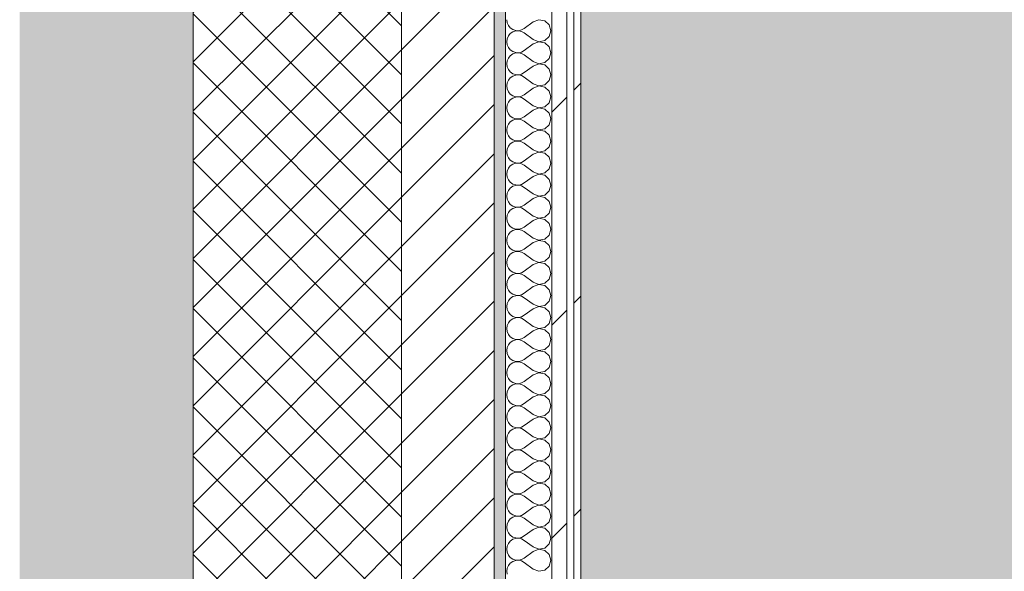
# Model space of a CAD drawing. Header units: millimetres. Extents: x -40968 to 13979, y -19284 to 4746.
# Tile 204 of 256: x -2101 to -1250, y -9943 to -9467. Entities that reach past the tile are written whole.
import ezdxf

# ---------------------------------------------------------------- set-up
doc = ezdxf.new("R2010")
doc.units = ezdxf.units.MM
doc.header["$MEASUREMENT"] = 0
doc.linetypes.add('Wipeout_Contour', pattern=[1000, 0, -1000])
for name, color, linetype in [('12_FAÇ_Façana', 7, 'Continuous'), ('Nuevo_08_E_Envans secs', 7, 'Continuous'), ('Nuevo_14_PAV_Soft Light Grey 0554', 7, 'Continuous')]:
    doc.layers.add(name, color=color, linetype=linetype)
for name, color, linetype, lineweight, true_color in [('12_FAÇ_Façana_Pluma_Nº__102', 7, 'Continuous', 5, 0xcccccc), ('12_FAÇ_Façana_Pluma_Nº__174', 7, 'Continuous', 13, 0xe4ad2c), ('12_FAÇ_Façana_Pluma_Nº__176', 7, 'Continuous', 15, 0x93a0c6), ('Nuevo_08_E_Envans secs_Pluma_Nº__102', 7, 'Continuous', 5, 0xcccccc), ('Nuevo_08_E_Envans secs_Pluma_Nº__171', 171, 'Continuous', 13, 0xaaaaff), ('Nuevo_08_E_Envans secs_Pluma_Nº__177', 7, 'Continuous', 15, 0xf7e046), ('Nuevo_14_PAV_Soft Light Grey 0554_Pluma_Nº__245', 7, 'Continuous', 13, 0xe8e8e8)]:
    doc.layers.add(name, color=color, linetype=linetype, lineweight=lineweight, true_color=true_color)
for name, color, linetype, lineweight in [('12_FAÇ_Façana_Pluma_Nº__2', 8, 'Continuous', 5), ('12_FAÇ_Façana_Pluma_Nº__7', 7, 'Continuous', 5), ('Nuevo_08_E_Envans secs_Pluma_Nº__1', 7, 'Continuous', 5)]:
    doc.layers.add(name, color=color, linetype=linetype, lineweight=lineweight)
pattern_1 = [(45, (0, 0), (-183.848, 183.848), [195, -65]), (45, (7e-14, 183.85), (-183.848, 183.848), [195, -65])]

# ---------------------------------------------------------------- blocks, each defined once
blk = doc.blocks.new('Forjado_1_1', base_point=(-23046.79, -1194.06))
at = {"layer": 'Nuevo_14_PAV_Soft Light Grey 0554_Pluma_Nº__245', "linetype": 'Continuous', "lineweight": 0, "true_color": 0xe8e8e8}
h = blk.add_hatch(color=254, dxfattribs=at)
h.paths.add_polyline_path([(-23046.79, -1194.06), (-1631.11, -1193.63), (-1631.11, -6938.97), (-1556.11, -6938.97), (-1556.11, -7503.98), (-1616.26, -7503.98), (-1616.05, -11935.98), (-1564.89, -11935.98), (-1564.89, -12491.98), (-2024.11, -12491.98), (-2024.11, -12338.98), (-6997.39, -12338.98), (-6997.39, -12391.98), (-3637.68, -12391.98), (-3638.94, -13690.72), (-3644.87, -17130.96), (428.17, -17130.98), (428.89, -16788.98), (778.89, -16788.98), (778.35, -17142.97), (2622.91, -17145.82), (2623.01, -17079.79), (3389.91, -17080.98), (3389.61, -17276.98), (5489.84, -17280.21), (5489.84, -17141.49), (5763.89, -17141.49), (5763.89, -16738.98), (6378.89, -16738.98), (6378.89, -12488.98), (5778.89, -12488.98), (5779.74, -11938.87), (6782.11, -11938.85), (6782.11, -9207.42), (6082.11, -9207.42), (6016.11, -7504.98), (6016.11, -9073.42), (2073.42, -9073.42), (2073.42, -5267.32), (5998.89, -5267.32), (5998.89, -1708.98), (5884.89, -967.98), (7332.11, -967.98), (7332.11, 1999.55), (-28277.4, 1999.55), (-23028.39, 1969.01)])
h.paths.add_polyline_path([(492.89, -5267.32), (1951.42, -5267.32), (1951.42, -9073.42), (492.89, -9073.42)], flags=0)
at = {"layer": 'Nuevo_14_PAV_Soft Light Grey 0554_Pluma_Nº__245', "color": 254, "linetype": 'Continuous', "lineweight": 13, "true_color": 0xe8e8e8, "flags": 128}
blk.add_lwpolyline([(428.17, -17130.98), (-3644.87, -17130.96), (-3638.94, -13690.72), (-3637.68, -12391.98), (-6997.39, -12391.98), (-6997.39, -12338.98), (-2024.11, -12338.98), (-2024.11, -12491.98), (-1564.89, -12491.98), (-1564.89, -11935.98), (-1616.05, -11935.98), (-1616.26, -7503.98), (-1556.11, -7503.98), (-1556.11, -6938.97), (-1631.11, -6938.97), (-1631.11, -1193.63), (-23046.79, -1194.06)], dxfattribs=at)
blk = doc.blocks.new('Muro_1_1', base_point=(-1681.11, -1193.98))
at = {"layer": '12_FAÇ_Façana_Pluma_Nº__102', "linetype": 'Continuous', "lineweight": 0, "true_color": 0xe5e5e5}
blk.add_hatch(color=254, dxfattribs=at).paths.add_polyline_path([(-2101.11, -10658.98), (-1951.11, -10658.98), (-1951.11, -7438.98), (-1971.11, -7438.98), (-1971.11, -6988.97), (-1951.11, -6988.97), (-1951.11, -1638.98), (-2101.11, -1638.98)])
at = {"layer": '12_FAÇ_Façana_Pluma_Nº__174', "linetype": 'Continuous', "lineweight": 13, "true_color": 0xe4ad2c}
h = blk.add_hatch(dxfattribs=at)
h.set_pattern_fill('SATE_Aislamiento_0001', color=42, style=0, pattern_type=2)
h.set_pattern_definition([(45, (0, 0), (-21.2132, 21.2132), []), (135, (0, 0), (21.2132, 21.2132), [])])
h.paths.add_polyline_path([(-1951.11, -7438.98), (-1951.11, -10658.98), (-1771.11, -10658.98), (-1771.11, -7438.98)])
at = {"layer": '12_FAÇ_Façana_Pluma_Nº__176', "linetype": 'Continuous', "lineweight": 0, "true_color": 0x495063}
blk.add_hatch(color=251, dxfattribs=at).paths.add_polyline_path([(-1691.11, -7438.98), (-1691.11, -10658.98), (-1681.11, -10658.98), (-1681.11, -7438.98)])
at = {"layer": '12_FAÇ_Façana_Pluma_Nº__2', "linetype": 'Continuous', "lineweight": 5}
h = blk.add_hatch(dxfattribs=at)
h.set_pattern_fill('Ceramic_0001', color=8, style=0, pattern_type=2)
h.set_pattern_definition([(45, (0, 0), (-21.2132, 21.2132), [])])
h.paths.add_polyline_path([(-1771.11, -7438.98), (-1771.11, -10658.98), (-1691.11, -10658.98), (-1691.11, -7438.98)])
at = {"layer": '12_FAÇ_Façana_Pluma_Nº__7', "color": 7, "linetype": 'Continuous', "lineweight": 5}
for p, q in [((-1951.11, -7438.98), (-1951.11, -10658.98)), ((-1771.11, -10658.98), (-1771.11, -7438.98)), ((-1691.11, -10658.98), (-1691.11, -7438.98))]:
    blk.add_line(p, q, dxfattribs=at)
at = {"layer": '12_FAÇ_Façana_Pluma_Nº__7', "color": 7, "linetype": 'Continuous', "lineweight": 5, "flags": 128}
blk.add_lwpolyline([(-1681.11, -10658.98), (-1681.11, -7438.98)], dxfattribs=at)
blk = doc.blocks.new('*X363')
at = {"layer": 'Nuevo_08_E_Envans secs_Pluma_Nº__102', "color": 254, "linetype": 'Continuous', "lineweight": 5, "true_color": 0xcccccc}
for p, q in [((-1680.16, -9466.67), (-1679.79, -9469.27)), ((-1679.79, -9469.27), (-1678.73, -9471.67)), ((-1678.73, -9471.67), (-1677.06, -9473.7)), ((-1657.3, -9468.57), (-1664.92, -9474.29)), ((-1652.44, -9466.71), (-1657.3, -9468.57)), ((-1647.33, -9467.67), (-1652.44, -9466.71)), ((-1643.48, -9471.18), (-1647.33, -9467.67)), ((-1642.06, -9476.19), (-1643.48, -9471.18)), ((-1678.73, -9480.71), (-1679.79, -9483.11)), ((-1677.06, -9478.68), (-1678.73, -9480.71)), ((-1677.06, -9473.7), (-1674.89, -9475.19)), ((-1674.89, -9477.2), (-1677.06, -9478.68)), ((-1674.89, -9475.19), (-1672.4, -9476.02)), ((-1672.4, -9476.36), (-1674.89, -9477.2)), ((-1672.4, -9476.02), (-1669.78, -9476.15)), ((-1669.78, -9476.23), (-1672.4, -9476.36)), ((-1669.78, -9476.15), (-1667.22, -9475.56)), ((-1667.22, -9476.82), (-1669.78, -9476.23)), ((-1667.22, -9475.56), (-1664.92, -9474.29)), ((-1664.92, -9478.1), (-1667.22, -9476.82)), ((-1657.3, -9483.81), (-1664.92, -9478.1)), ((-1643.48, -9481.2), (-1642.06, -9476.19)), ((-1679.79, -9483.11), (-1680.16, -9485.71)), ((-1680.16, -9485.71), (-1679.79, -9488.32)), ((-1679.79, -9488.32), (-1678.73, -9490.72)), ((-1657.3, -9487.62), (-1664.92, -9493.33)), ((-1657.3, -9483.81), (-1652.44, -9485.68)), ((-1652.44, -9485.75), (-1657.3, -9487.62)), ((-1652.44, -9485.68), (-1647.33, -9484.71)), ((-1647.33, -9486.72), (-1652.44, -9485.75)), ((-1647.33, -9484.71), (-1643.48, -9481.2)), ((-1643.48, -9490.23), (-1647.33, -9486.72)), ((-1678.73, -9490.72), (-1677.06, -9492.74)), ((-1677.06, -9497.73), (-1678.73, -9499.75)), ((-1677.06, -9492.74), (-1674.89, -9494.23)), ((-1674.89, -9496.24), (-1677.06, -9497.73)), ((-1674.89, -9494.23), (-1672.4, -9495.07)), ((-1672.4, -9495.4), (-1674.89, -9496.24)), ((-1672.4, -9495.07), (-1669.78, -9495.2)), ((-1669.78, -9495.28), (-1672.4, -9495.4)), ((-1669.78, -9495.2), (-1667.22, -9494.6)), ((-1667.22, -9495.87), (-1669.78, -9495.28)), ((-1667.22, -9494.6), (-1664.92, -9493.33)), ((-1664.92, -9497.14), (-1667.22, -9495.87)), ((-1657.3, -9502.86), (-1664.92, -9497.14)), ((-1642.06, -9495.24), (-1643.48, -9490.23)), ((-1643.48, -9500.25), (-1642.06, -9495.24)), ((-1679.79, -9502.16), (-1680.16, -9504.76)), ((-1680.16, -9504.76), (-1679.79, -9507.36)), ((-1678.73, -9499.75), (-1679.79, -9502.16)), ((-1657.3, -9502.86), (-1652.44, -9504.72)), ((-1652.44, -9504.8), (-1657.3, -9506.67)), ((-1652.44, -9504.72), (-1647.33, -9503.76)), ((-1647.33, -9505.77), (-1652.44, -9504.8)), ((-1647.33, -9503.76), (-1643.48, -9500.25)), ((-1643.48, -9509.28), (-1647.33, -9505.77)), ((-1679.79, -9507.36), (-1678.73, -9509.77)), ((-1678.73, -9509.77), (-1677.06, -9511.79)), ((-1677.06, -9511.79), (-1674.89, -9513.28)), ((-1674.89, -9513.28), (-1672.4, -9514.12)), ((-1672.4, -9514.45), (-1674.89, -9515.29)), ((-1672.4, -9514.12), (-1669.78, -9514.25)), ((-1669.78, -9514.32), (-1672.4, -9514.45)), ((-1669.78, -9514.25), (-1667.22, -9513.65)), ((-1667.22, -9514.92), (-1669.78, -9514.32)), ((-1667.22, -9513.65), (-1664.92, -9512.38)), ((-1664.92, -9516.19), (-1667.22, -9514.92)), ((-1657.3, -9506.67), (-1664.92, -9512.38)), ((-1642.06, -9514.29), (-1643.48, -9509.28)), ((-1643.48, -9519.29), (-1642.06, -9514.29)), ((-1679.79, -9521.21), (-1680.16, -9523.81)), ((-1678.73, -9518.8), (-1679.79, -9521.21)), ((-1677.06, -9516.78), (-1678.73, -9518.8)), ((-1674.89, -9515.29), (-1677.06, -9516.78)), ((-1657.3, -9521.9), (-1664.92, -9516.19)), ((-1657.3, -9521.9), (-1652.44, -9523.77)), ((-1652.44, -9523.77), (-1647.33, -9522.8)), ((-1647.33, -9522.8), (-1643.48, -9519.29)), ((-1680.16, -9523.81), (-1679.79, -9526.41)), ((-1679.79, -9526.41), (-1678.73, -9528.82)), ((-1678.73, -9528.82), (-1677.06, -9530.84)), ((-1677.06, -9530.84), (-1674.89, -9532.33)), ((-1667.22, -9532.7), (-1664.92, -9531.43)), ((-1657.3, -9525.71), (-1664.92, -9531.43)), ((-1652.44, -9523.85), (-1657.3, -9525.71)), ((-1647.33, -9524.81), (-1652.44, -9523.85)), ((-1643.48, -9528.33), (-1647.33, -9524.81)), ((-1642.06, -9533.33), (-1643.48, -9528.33)), ((-1679.79, -9540.25), (-1680.16, -9542.86)), ((-1678.73, -9537.85), (-1679.79, -9540.25)), ((-1677.06, -9535.83), (-1678.73, -9537.85)), ((-1674.89, -9534.34), (-1677.06, -9535.83)), ((-1674.89, -9532.33), (-1672.4, -9533.17)), ((-1672.4, -9533.5), (-1674.89, -9534.34)), ((-1672.4, -9533.17), (-1669.78, -9533.29)), ((-1669.78, -9533.37), (-1672.4, -9533.5)), ((-1669.78, -9533.29), (-1667.22, -9532.7)), ((-1667.22, -9533.97), (-1669.78, -9533.37)), ((-1664.92, -9535.24), (-1667.22, -9533.97)), ((-1657.3, -9540.95), (-1664.92, -9535.24)), ((-1647.33, -9541.85), (-1643.48, -9538.34)), ((-1643.48, -9538.34), (-1642.06, -9533.33)), ((-1680.16, -9542.86), (-1679.79, -9545.46)), ((-1679.79, -9545.46), (-1678.73, -9547.86)), ((-1678.73, -9547.86), (-1677.06, -9549.89)), ((-1657.3, -9544.76), (-1664.92, -9550.48)), ((-1657.3, -9540.95), (-1652.44, -9542.82)), ((-1652.44, -9542.9), (-1657.3, -9544.76)), ((-1652.44, -9542.82), (-1647.33, -9541.85)), ((-1647.33, -9543.86), (-1652.44, -9542.9)), ((-1643.48, -9547.37), (-1647.33, -9543.86)), ((-1642.06, -9552.38), (-1643.48, -9547.37)), ((-1678.73, -9556.9), (-1679.79, -9559.3)), ((-1677.06, -9554.87), (-1678.73, -9556.9)), ((-1677.06, -9549.89), (-1674.89, -9551.38)), ((-1674.89, -9553.39), (-1677.06, -9554.87)), ((-1674.89, -9551.38), (-1672.4, -9552.22)), ((-1672.4, -9552.55), (-1674.89, -9553.39)), ((-1672.4, -9552.22), (-1669.78, -9552.34)), ((-1669.78, -9552.42), (-1672.4, -9552.55)), ((-1669.78, -9552.34), (-1667.22, -9551.75)), ((-1667.22, -9553.01), (-1669.78, -9552.42)), ((-1667.22, -9551.75), (-1664.92, -9550.48)), ((-1664.92, -9554.29), (-1667.22, -9553.01)), ((-1657.3, -9560), (-1664.92, -9554.29)), ((-1647.33, -9560.9), (-1643.48, -9557.39)), ((-1643.48, -9557.39), (-1642.06, -9552.38)), ((-1679.79, -9559.3), (-1680.16, -9561.9)), ((-1680.16, -9561.9), (-1679.79, -9564.51)), ((-1679.79, -9564.51), (-1678.73, -9566.91)), ((-1657.3, -9563.81), (-1664.92, -9569.52)), ((-1657.3, -9560), (-1652.44, -9561.87)), ((-1652.44, -9561.94), (-1657.3, -9563.81)), ((-1652.44, -9561.87), (-1647.33, -9560.9)), ((-1647.33, -9562.91), (-1652.44, -9561.94)), ((-1643.48, -9566.42), (-1647.33, -9562.91)), ((-1678.73, -9566.91), (-1677.06, -9568.94)), ((-1677.06, -9573.92), (-1678.73, -9575.95)), ((-1677.06, -9568.94), (-1674.89, -9570.42)), ((-1674.89, -9572.43), (-1677.06, -9573.92)), ((-1674.89, -9570.42), (-1672.4, -9571.26)), ((-1672.4, -9571.59), (-1674.89, -9572.43)), ((-1672.4, -9571.26), (-1669.78, -9571.39)), ((-1669.78, -9571.47), (-1672.4, -9571.59)), ((-1669.78, -9571.39), (-1667.22, -9570.8)), ((-1667.22, -9572.06), (-1669.78, -9571.47)), ((-1667.22, -9570.8), (-1664.92, -9569.52)), ((-1664.92, -9573.33), (-1667.22, -9572.06)), ((-1657.3, -9579.05), (-1664.92, -9573.33)), ((-1642.06, -9571.43), (-1643.48, -9566.42)), ((-1643.48, -9576.44), (-1642.06, -9571.43)), ((-1679.79, -9578.35), (-1680.16, -9580.95)), ((-1680.16, -9580.95), (-1679.79, -9583.55)), ((-1678.73, -9575.95), (-1679.79, -9578.35)), ((-1657.3, -9582.86), (-1664.92, -9588.57)), ((-1657.3, -9579.05), (-1652.44, -9580.91)), ((-1652.44, -9580.99), (-1657.3, -9582.86)), ((-1652.44, -9580.91), (-1647.33, -9579.95)), ((-1647.33, -9581.96), (-1652.44, -9580.99)), ((-1647.33, -9579.95), (-1643.48, -9576.44)), ((-1643.48, -9585.47), (-1647.33, -9581.96)), ((-1679.79, -9583.55), (-1678.73, -9585.96)), ((-1678.73, -9585.96), (-1677.06, -9587.98)), ((-1677.06, -9587.98), (-1674.89, -9589.47)), ((-1674.89, -9591.48), (-1677.06, -9592.97)), ((-1674.89, -9589.47), (-1672.4, -9590.31)), ((-1672.4, -9590.64), (-1674.89, -9591.48)), ((-1672.4, -9590.31), (-1669.78, -9590.44)), ((-1669.78, -9590.51), (-1672.4, -9590.64)), ((-1669.78, -9590.44), (-1667.22, -9589.84)), ((-1667.22, -9591.11), (-1669.78, -9590.51)), ((-1667.22, -9589.84), (-1664.92, -9588.57)), ((-1664.92, -9592.38), (-1667.22, -9591.11)), ((-1642.06, -9590.48), (-1643.48, -9585.47)), ((-1643.48, -9595.48), (-1642.06, -9590.48)), ((-1679.79, -9597.4), (-1680.16, -9600)), ((-1680.16, -9600), (-1679.79, -9602.6)), ((-1678.73, -9594.99), (-1679.79, -9597.4)), ((-1677.06, -9592.97), (-1678.73, -9594.99)), ((-1657.3, -9598.1), (-1664.92, -9592.38)), ((-1657.3, -9598.1), (-1652.44, -9599.96)), ((-1652.44, -9600.04), (-1657.3, -9601.9)), ((-1652.44, -9599.96), (-1647.33, -9598.99)), ((-1647.33, -9601.01), (-1652.44, -9600.04)), ((-1647.33, -9598.99), (-1643.48, -9595.48)), ((-1679.79, -9602.6), (-1678.73, -9605.01)), ((-1678.73, -9605.01), (-1677.06, -9607.03)), ((-1677.06, -9607.03), (-1674.89, -9608.52)), ((-1674.89, -9608.52), (-1672.4, -9609.36)), ((-1667.22, -9608.89), (-1664.92, -9607.62)), ((-1657.3, -9601.9), (-1664.92, -9607.62)), ((-1643.48, -9604.52), (-1647.33, -9601.01)), ((-1642.06, -9609.52), (-1643.48, -9604.52)), ((-1679.79, -9616.45), (-1680.16, -9619.05)), ((-1678.73, -9614.04), (-1679.79, -9616.45)), ((-1677.06, -9612.02), (-1678.73, -9614.04)), ((-1674.89, -9610.53), (-1677.06, -9612.02)), ((-1672.4, -9609.69), (-1674.89, -9610.53)), ((-1672.4, -9609.36), (-1669.78, -9609.49)), ((-1669.78, -9609.56), (-1672.4, -9609.69)), ((-1669.78, -9609.49), (-1667.22, -9608.89)), ((-1667.22, -9610.16), (-1669.78, -9609.56)), ((-1664.92, -9611.43), (-1667.22, -9610.16)), ((-1657.3, -9617.14), (-1664.92, -9611.43)), ((-1657.3, -9617.14), (-1652.44, -9619.01)), ((-1647.33, -9618.04), (-1643.48, -9614.53)), ((-1643.48, -9614.53), (-1642.06, -9609.52)), ((-1680.16, -9619.05), (-1679.79, -9621.65)), ((-1679.79, -9621.65), (-1678.73, -9624.05)), ((-1678.73, -9624.05), (-1677.06, -9626.08)), ((-1657.3, -9620.95), (-1664.92, -9626.67)), ((-1652.44, -9619.09), (-1657.3, -9620.95)), ((-1652.44, -9619.01), (-1647.33, -9618.04)), ((-1647.33, -9620.05), (-1652.44, -9619.09)), ((-1643.48, -9623.56), (-1647.33, -9620.05)), ((-1642.06, -9628.57), (-1643.48, -9623.56)), ((-1678.73, -9633.09), (-1679.79, -9635.49)), ((-1677.06, -9631.06), (-1678.73, -9633.09)), ((-1677.06, -9626.08), (-1674.89, -9627.57)), ((-1674.89, -9629.58), (-1677.06, -9631.06)), ((-1674.89, -9627.57), (-1672.4, -9628.41)), ((-1672.4, -9628.74), (-1674.89, -9629.58)), ((-1672.4, -9628.41), (-1669.78, -9628.53)), ((-1669.78, -9628.61), (-1672.4, -9628.74)), ((-1669.78, -9628.53), (-1667.22, -9627.94)), ((-1667.22, -9629.2), (-1669.78, -9628.61)), ((-1667.22, -9627.94), (-1664.92, -9626.67)), ((-1664.92, -9630.48), (-1667.22, -9629.2)), ((-1657.3, -9636.19), (-1664.92, -9630.48)), ((-1647.33, -9637.09), (-1643.48, -9633.58)), ((-1643.48, -9633.58), (-1642.06, -9628.57)), ((-1679.79, -9635.49), (-1680.16, -9638.1)), ((-1680.16, -9638.1), (-1679.79, -9640.7)), ((-1679.79, -9640.7), (-1678.73, -9643.1)), ((-1657.3, -9640), (-1664.92, -9645.71)), ((-1657.3, -9636.19), (-1652.44, -9638.06)), ((-1652.44, -9638.13), (-1657.3, -9640)), ((-1652.44, -9638.06), (-1647.33, -9637.09)), ((-1647.33, -9639.1), (-1652.44, -9638.13)), ((-1643.48, -9642.61), (-1647.33, -9639.1)), ((-1642.06, -9647.62), (-1643.48, -9642.61)), ((-1678.73, -9643.1), (-1677.06, -9645.13)), ((-1677.06, -9650.11), (-1678.73, -9652.14)), ((-1677.06, -9645.13), (-1674.89, -9646.61)), ((-1674.89, -9648.62), (-1677.06, -9650.11)), ((-1674.89, -9646.61), (-1672.4, -9647.45)), ((-1672.4, -9647.78), (-1674.89, -9648.62)), ((-1672.4, -9647.45), (-1669.78, -9647.58)), ((-1669.78, -9647.66), (-1672.4, -9647.78)), ((-1669.78, -9647.58), (-1667.22, -9646.99)), ((-1667.22, -9648.25), (-1669.78, -9647.66)), ((-1667.22, -9646.99), (-1664.92, -9645.71)), ((-1664.92, -9649.52), (-1667.22, -9648.25)), ((-1657.3, -9655.24), (-1664.92, -9649.52)), ((-1643.48, -9652.63), (-1642.06, -9647.62)), ((-1679.79, -9654.54), (-1680.16, -9657.14)), ((-1680.16, -9657.14), (-1679.79, -9659.75)), ((-1678.73, -9652.14), (-1679.79, -9654.54)), ((-1657.3, -9659.05), (-1664.92, -9664.76)), ((-1657.3, -9655.24), (-1652.44, -9657.1)), ((-1652.44, -9657.18), (-1657.3, -9659.05)), ((-1652.44, -9657.1), (-1647.33, -9656.14)), ((-1647.33, -9658.15), (-1652.44, -9657.18)), ((-1647.33, -9656.14), (-1643.48, -9652.63)), ((-1643.48, -9661.66), (-1647.33, -9658.15)), ((-1679.79, -9659.75), (-1678.73, -9662.15)), ((-1678.73, -9662.15), (-1677.06, -9664.17)), ((-1677.06, -9664.17), (-1674.89, -9665.66)), ((-1674.89, -9667.67), (-1677.06, -9669.16)), ((-1674.89, -9665.66), (-1672.4, -9666.5)), ((-1672.4, -9666.83), (-1674.89, -9667.67)), ((-1672.4, -9666.5), (-1669.78, -9666.63)), ((-1669.78, -9666.71), (-1672.4, -9666.83)), ((-1669.78, -9666.63), (-1667.22, -9666.03)), ((-1667.22, -9667.3), (-1669.78, -9666.71)), ((-1667.22, -9666.03), (-1664.92, -9664.76)), ((-1664.92, -9668.57), (-1667.22, -9667.3)), ((-1642.06, -9666.67), (-1643.48, -9661.66)), ((-1643.48, -9671.67), (-1642.06, -9666.67)), ((-1679.79, -9673.59), (-1680.16, -9676.19)), ((-1680.16, -9676.19), (-1679.79, -9678.79)), ((-1678.73, -9671.18), (-1679.79, -9673.59)), ((-1677.06, -9669.16), (-1678.73, -9671.18)), ((-1657.3, -9674.29), (-1664.92, -9668.57)), ((-1657.3, -9674.29), (-1652.44, -9676.15)), ((-1652.44, -9676.23), (-1657.3, -9678.1)), ((-1652.44, -9676.15), (-1647.33, -9675.19)), ((-1647.33, -9677.2), (-1652.44, -9676.23)), ((-1647.33, -9675.19), (-1643.48, -9671.67)), ((-1679.79, -9678.79), (-1678.73, -9681.2)), ((-1678.73, -9681.2), (-1677.06, -9683.22)), ((-1677.06, -9683.22), (-1674.89, -9684.71)), ((-1674.89, -9684.71), (-1672.4, -9685.55)), ((-1669.78, -9685.68), (-1667.22, -9685.08)), ((-1667.22, -9685.08), (-1664.92, -9683.81)), ((-1657.3, -9678.1), (-1664.92, -9683.81)), ((-1643.48, -9680.71), (-1647.33, -9677.2)), ((-1642.06, -9685.71), (-1643.48, -9680.71)), ((-1679.79, -9692.64), (-1680.16, -9695.24)), ((-1678.73, -9690.23), (-1679.79, -9692.64)), ((-1677.06, -9688.21), (-1678.73, -9690.23)), ((-1674.89, -9686.72), (-1677.06, -9688.21)), ((-1672.4, -9685.88), (-1674.89, -9686.72)), ((-1672.4, -9685.55), (-1669.78, -9685.68)), ((-1669.78, -9685.75), (-1672.4, -9685.88)), ((-1667.22, -9686.35), (-1669.78, -9685.75)), ((-1664.92, -9687.62), (-1667.22, -9686.35)), ((-1657.3, -9693.33), (-1664.92, -9687.62)), ((-1657.3, -9693.33), (-1652.44, -9695.2)), ((-1647.33, -9694.23), (-1643.48, -9690.72)), ((-1643.48, -9690.72), (-1642.06, -9685.71)), ((-1680.16, -9695.24), (-1679.79, -9697.84)), ((-1679.79, -9697.84), (-1678.73, -9700.25)), ((-1678.73, -9700.25), (-1677.06, -9702.27)), ((-1657.3, -9697.14), (-1664.92, -9702.86)), ((-1652.44, -9695.28), (-1657.3, -9697.14)), ((-1652.44, -9695.2), (-1647.33, -9694.23)), ((-1647.33, -9696.24), (-1652.44, -9695.28)), ((-1643.48, -9699.75), (-1647.33, -9696.24)), ((-1642.06, -9704.76), (-1643.48, -9699.75)), ((-1678.73, -9709.28), (-1679.79, -9711.68)), ((-1677.06, -9707.26), (-1678.73, -9709.28)), ((-1677.06, -9702.27), (-1674.89, -9703.76)), ((-1674.89, -9705.77), (-1677.06, -9707.26)), ((-1674.89, -9703.76), (-1672.4, -9704.6)), ((-1672.4, -9704.93), (-1674.89, -9705.77)), ((-1672.4, -9704.6), (-1669.78, -9704.72)), ((-1669.78, -9704.8), (-1672.4, -9704.93)), ((-1669.78, -9704.72), (-1667.22, -9704.13)), ((-1667.22, -9705.4), (-1669.78, -9704.8)), ((-1667.22, -9704.13), (-1664.92, -9702.86)), ((-1664.92, -9706.67), (-1667.22, -9705.4)), ((-1657.3, -9712.38), (-1664.92, -9706.67)), ((-1647.33, -9713.28), (-1643.48, -9709.77)), ((-1643.48, -9709.77), (-1642.06, -9704.76)), ((-1679.79, -9711.68), (-1680.16, -9714.29)), ((-1680.16, -9714.29), (-1679.79, -9716.89)), ((-1679.79, -9716.89), (-1678.73, -9719.29)), ((-1657.3, -9716.19), (-1664.92, -9721.9)), ((-1657.3, -9712.38), (-1652.44, -9714.25)), ((-1652.44, -9714.32), (-1657.3, -9716.19)), ((-1652.44, -9714.25), (-1647.33, -9713.28)), ((-1647.33, -9715.29), (-1652.44, -9714.32)), ((-1643.48, -9718.8), (-1647.33, -9715.29)), ((-1642.06, -9723.81), (-1643.48, -9718.8)), ((-1678.73, -9719.29), (-1677.06, -9721.32)), ((-1677.06, -9726.3), (-1678.73, -9728.33)), ((-1677.06, -9721.32), (-1674.89, -9722.8)), ((-1674.89, -9724.81), (-1677.06, -9726.3)), ((-1674.89, -9722.8), (-1672.4, -9723.64)), ((-1672.4, -9723.98), (-1674.89, -9724.81)), ((-1672.4, -9723.64), (-1669.78, -9723.77)), ((-1669.78, -9723.85), (-1672.4, -9723.98)), ((-1669.78, -9723.77), (-1667.22, -9723.18)), ((-1667.22, -9724.44), (-1669.78, -9723.85)), ((-1667.22, -9723.18), (-1664.92, -9721.9)), ((-1664.92, -9725.71), (-1667.22, -9724.44)), ((-1657.3, -9731.43), (-1664.92, -9725.71)), ((-1643.48, -9728.82), (-1642.06, -9723.81)), ((-1679.79, -9730.73), (-1680.16, -9733.33)), ((-1680.16, -9733.33), (-1679.79, -9735.94)), ((-1678.73, -9728.33), (-1679.79, -9730.73)), ((-1679.79, -9735.94), (-1678.73, -9738.34)), ((-1657.3, -9735.24), (-1664.92, -9740.95)), ((-1657.3, -9731.43), (-1652.44, -9733.29)), ((-1652.44, -9733.37), (-1657.3, -9735.24)), ((-1652.44, -9733.29), (-1647.33, -9732.33)), ((-1647.33, -9734.34), (-1652.44, -9733.37)), ((-1647.33, -9732.33), (-1643.48, -9728.82)), ((-1643.48, -9737.85), (-1647.33, -9734.34)), ((-1678.73, -9738.34), (-1677.06, -9740.36)), ((-1677.06, -9740.36), (-1674.89, -9741.85)), ((-1674.89, -9743.86), (-1677.06, -9745.35)), ((-1674.89, -9741.85), (-1672.4, -9742.69)), ((-1672.4, -9743.02), (-1674.89, -9743.86)), ((-1672.4, -9742.69), (-1669.78, -9742.82)), ((-1669.78, -9742.9), (-1672.4, -9743.02)), ((-1669.78, -9742.82), (-1667.22, -9742.22)), ((-1667.22, -9743.49), (-1669.78, -9742.9)), ((-1667.22, -9742.22), (-1664.92, -9740.95)), ((-1664.92, -9744.76), (-1667.22, -9743.49)), ((-1657.3, -9750.48), (-1664.92, -9744.76)), ((-1642.06, -9742.86), (-1643.48, -9737.85)), ((-1643.48, -9747.86), (-1642.06, -9742.86)), ((-1679.79, -9749.78), (-1680.16, -9752.38)), ((-1680.16, -9752.38), (-1679.79, -9754.98)), ((-1678.73, -9747.37), (-1679.79, -9749.78)), ((-1677.06, -9745.35), (-1678.73, -9747.37)), ((-1657.3, -9750.48), (-1652.44, -9752.34)), ((-1652.44, -9752.42), (-1657.3, -9754.29)), ((-1652.44, -9752.34), (-1647.33, -9751.38)), ((-1647.33, -9753.39), (-1652.44, -9752.42)), ((-1647.33, -9751.38), (-1643.48, -9747.86)), ((-1679.79, -9754.98), (-1678.73, -9757.39)), ((-1678.73, -9757.39), (-1677.06, -9759.41)), ((-1677.06, -9759.41), (-1674.89, -9760.9)), ((-1674.89, -9760.9), (-1672.4, -9761.74)), ((-1672.4, -9761.74), (-1669.78, -9761.87)), ((-1669.78, -9761.87), (-1667.22, -9761.27)), ((-1667.22, -9761.27), (-1664.92, -9760)), ((-1657.3, -9754.29), (-1664.92, -9760)), ((-1643.48, -9756.9), (-1647.33, -9753.39)), ((-1642.06, -9761.9), (-1643.48, -9756.9)), ((-1679.79, -9768.83), (-1680.16, -9771.43)), ((-1678.73, -9766.42), (-1679.79, -9768.83)), ((-1677.06, -9764.4), (-1678.73, -9766.42)), ((-1674.89, -9762.91), (-1677.06, -9764.4)), ((-1672.4, -9762.07), (-1674.89, -9762.91)), ((-1669.78, -9761.94), (-1672.4, -9762.07)), ((-1667.22, -9762.54), (-1669.78, -9761.94)), ((-1664.92, -9763.81), (-1667.22, -9762.54)), ((-1657.3, -9769.52), (-1664.92, -9763.81)), ((-1657.3, -9769.52), (-1652.44, -9771.39)), ((-1647.33, -9770.42), (-1643.48, -9766.91)), ((-1643.48, -9766.91), (-1642.06, -9761.9)), ((-1680.16, -9771.43), (-1679.79, -9774.03)), ((-1679.79, -9774.03), (-1678.73, -9776.44)), ((-1678.73, -9776.44), (-1677.06, -9778.46)), ((-1677.06, -9778.46), (-1674.89, -9779.95)), ((-1657.3, -9773.33), (-1664.92, -9779.05)), ((-1652.44, -9771.47), (-1657.3, -9773.33)), ((-1652.44, -9771.39), (-1647.33, -9770.42)), ((-1647.33, -9772.43), (-1652.44, -9771.47)), ((-1643.48, -9775.95), (-1647.33, -9772.43)), ((-1642.06, -9780.95), (-1643.48, -9775.95)), ((-1678.73, -9785.47), (-1679.79, -9787.87)), ((-1677.06, -9783.45), (-1678.73, -9785.47)), ((-1674.89, -9781.96), (-1677.06, -9783.45)), ((-1674.89, -9779.95), (-1672.4, -9780.79)), ((-1672.4, -9781.12), (-1674.89, -9781.96)), ((-1672.4, -9780.79), (-1669.78, -9780.91)), ((-1669.78, -9780.99), (-1672.4, -9781.12)), ((-1669.78, -9780.91), (-1667.22, -9780.32)), ((-1667.22, -9781.59), (-1669.78, -9780.99)), ((-1667.22, -9780.32), (-1664.92, -9779.05)), ((-1664.92, -9782.86), (-1667.22, -9781.59)), ((-1657.3, -9788.57), (-1664.92, -9782.86)), ((-1647.33, -9789.47), (-1643.48, -9785.96)), ((-1643.48, -9785.96), (-1642.06, -9780.95)), ((-1679.79, -9787.87), (-1680.16, -9790.48)), ((-1680.16, -9790.48), (-1679.79, -9793.08)), ((-1679.79, -9793.08), (-1678.73, -9795.48)), ((-1678.73, -9795.48), (-1677.06, -9797.51)), ((-1657.3, -9792.38), (-1664.92, -9798.1)), ((-1657.3, -9788.57), (-1652.44, -9790.44)), ((-1652.44, -9790.51), (-1657.3, -9792.38)), ((-1652.44, -9790.44), (-1647.33, -9789.47)), ((-1647.33, -9791.48), (-1652.44, -9790.51)), ((-1643.48, -9794.99), (-1647.33, -9791.48)), ((-1642.06, -9800), (-1643.48, -9794.99)), ((-1677.06, -9802.49), (-1678.73, -9804.52)), ((-1677.06, -9797.51), (-1674.89, -9798.99)), ((-1674.89, -9801.01), (-1677.06, -9802.49)), ((-1674.89, -9798.99), (-1672.4, -9799.83)), ((-1672.4, -9800.17), (-1674.89, -9801.01)), ((-1672.4, -9799.83), (-1669.78, -9799.96)), ((-1669.78, -9800.04), (-1672.4, -9800.17)), ((-1669.78, -9799.96), (-1667.22, -9799.37)), ((-1667.22, -9800.63), (-1669.78, -9800.04)), ((-1667.22, -9799.37), (-1664.92, -9798.1)), ((-1664.92, -9801.9), (-1667.22, -9800.63)), ((-1657.3, -9807.62), (-1664.92, -9801.9)), ((-1643.48, -9805.01), (-1642.06, -9800)), ((-1679.79, -9806.92), (-1680.16, -9809.52)), ((-1680.16, -9809.52), (-1679.79, -9812.13)), ((-1678.73, -9804.52), (-1679.79, -9806.92)), ((-1679.79, -9812.13), (-1678.73, -9814.53)), ((-1657.3, -9811.43), (-1664.92, -9817.14)), ((-1657.3, -9807.62), (-1652.44, -9809.49)), ((-1652.44, -9809.56), (-1657.3, -9811.43)), ((-1652.44, -9809.49), (-1647.33, -9808.52)), ((-1647.33, -9810.53), (-1652.44, -9809.56)), ((-1647.33, -9808.52), (-1643.48, -9805.01)), ((-1643.48, -9814.04), (-1647.33, -9810.53)), ((-1678.73, -9814.53), (-1677.06, -9816.55)), ((-1677.06, -9816.55), (-1674.89, -9818.04)), ((-1674.89, -9820.05), (-1677.06, -9821.54)), ((-1674.89, -9818.04), (-1672.4, -9818.88)), ((-1672.4, -9819.21), (-1674.89, -9820.05)), ((-1672.4, -9818.88), (-1669.78, -9819.01)), ((-1669.78, -9819.09), (-1672.4, -9819.21)), ((-1669.78, -9819.01), (-1667.22, -9818.41)), ((-1667.22, -9819.68), (-1669.78, -9819.09)), ((-1667.22, -9818.41), (-1664.92, -9817.14)), ((-1664.92, -9820.95), (-1667.22, -9819.68)), ((-1657.3, -9826.67), (-1664.92, -9820.95)), ((-1642.06, -9819.05), (-1643.48, -9814.04)), ((-1643.48, -9824.05), (-1642.06, -9819.05)), ((-1679.79, -9825.97), (-1680.16, -9828.57)), ((-1680.16, -9828.57), (-1679.79, -9831.17)), ((-1678.73, -9823.56), (-1679.79, -9825.97)), ((-1677.06, -9821.54), (-1678.73, -9823.56)), ((-1657.3, -9826.67), (-1652.44, -9828.53)), ((-1652.44, -9828.61), (-1657.3, -9830.48)), ((-1652.44, -9828.53), (-1647.33, -9827.57)), ((-1647.33, -9829.58), (-1652.44, -9828.61)), ((-1647.33, -9827.57), (-1643.48, -9824.05)), ((-1643.48, -9833.09), (-1647.33, -9829.58)), ((-1679.79, -9831.17), (-1678.73, -9833.58)), ((-1678.73, -9833.58), (-1677.06, -9835.6)), ((-1677.06, -9835.6), (-1674.89, -9837.09)), ((-1674.89, -9837.09), (-1672.4, -9837.93)), ((-1672.4, -9838.26), (-1674.89, -9839.1)), ((-1672.4, -9837.93), (-1669.78, -9838.06)), ((-1669.78, -9838.13), (-1672.4, -9838.26)), ((-1669.78, -9838.06), (-1667.22, -9837.46)), ((-1667.22, -9838.73), (-1669.78, -9838.13)), ((-1667.22, -9837.46), (-1664.92, -9836.19)), ((-1657.3, -9830.48), (-1664.92, -9836.19)), ((-1642.06, -9838.1), (-1643.48, -9833.09)), ((-1643.48, -9843.1), (-1642.06, -9838.1)), ((-1679.79, -9845.02), (-1680.16, -9847.62)), ((-1678.73, -9842.61), (-1679.79, -9845.02)), ((-1677.06, -9840.59), (-1678.73, -9842.61)), ((-1674.89, -9839.1), (-1677.06, -9840.59)), ((-1664.92, -9840), (-1667.22, -9838.73)), ((-1657.3, -9845.71), (-1664.92, -9840)), ((-1657.3, -9845.71), (-1652.44, -9847.58)), ((-1652.44, -9847.58), (-1647.33, -9846.61)), ((-1647.33, -9846.61), (-1643.48, -9843.1)), ((-1680.16, -9847.62), (-1679.79, -9850.22)), ((-1679.79, -9850.22), (-1678.73, -9852.63)), ((-1678.73, -9852.63), (-1677.06, -9854.65)), ((-1677.06, -9854.65), (-1674.89, -9856.14)), ((-1667.22, -9856.51), (-1664.92, -9855.24)), ((-1657.3, -9849.52), (-1664.92, -9855.24)), ((-1652.44, -9847.66), (-1657.3, -9849.52)), ((-1647.33, -9848.62), (-1652.44, -9847.66)), ((-1643.48, -9852.14), (-1647.33, -9848.62)), ((-1642.06, -9857.14), (-1643.48, -9852.14)), ((-1678.73, -9861.66), (-1679.79, -9864.06)), ((-1677.06, -9859.64), (-1678.73, -9861.66)), ((-1674.89, -9858.15), (-1677.06, -9859.64)), ((-1674.89, -9856.14), (-1672.4, -9856.98)), ((-1672.4, -9857.31), (-1674.89, -9858.15)), ((-1672.4, -9856.98), (-1669.78, -9857.1)), ((-1669.78, -9857.18), (-1672.4, -9857.31)), ((-1669.78, -9857.1), (-1667.22, -9856.51)), ((-1667.22, -9857.78), (-1669.78, -9857.18)), ((-1664.92, -9859.05), (-1667.22, -9857.78)), ((-1657.3, -9864.76), (-1664.92, -9859.05)), ((-1647.33, -9865.66), (-1643.48, -9862.15)), ((-1643.48, -9862.15), (-1642.06, -9857.14)), ((-1679.79, -9864.06), (-1680.16, -9866.67)), ((-1680.16, -9866.67), (-1679.79, -9869.27)), ((-1679.79, -9869.27), (-1678.73, -9871.67)), ((-1678.73, -9871.67), (-1677.06, -9873.7)), ((-1657.3, -9868.57), (-1664.92, -9874.29)), ((-1657.3, -9864.76), (-1652.44, -9866.63)), ((-1652.44, -9866.71), (-1657.3, -9868.57)), ((-1652.44, -9866.63), (-1647.33, -9865.66)), ((-1647.33, -9867.67), (-1652.44, -9866.71)), ((-1643.48, -9871.18), (-1647.33, -9867.67)), ((-1642.06, -9876.19), (-1643.48, -9871.18)), ((-1678.73, -9880.71), (-1679.79, -9883.11)), ((-1677.06, -9878.68), (-1678.73, -9880.71)), ((-1677.06, -9873.7), (-1674.89, -9875.19)), ((-1674.89, -9877.2), (-1677.06, -9878.68)), ((-1674.89, -9875.19), (-1672.4, -9876.02)), ((-1672.4, -9876.36), (-1674.89, -9877.2)), ((-1672.4, -9876.02), (-1669.78, -9876.15)), ((-1669.78, -9876.23), (-1672.4, -9876.36)), ((-1669.78, -9876.15), (-1667.22, -9875.56)), ((-1667.22, -9876.82), (-1669.78, -9876.23)), ((-1667.22, -9875.56), (-1664.92, -9874.29)), ((-1664.92, -9878.1), (-1667.22, -9876.82)), ((-1657.3, -9883.81), (-1664.92, -9878.1)), ((-1643.48, -9881.2), (-1642.06, -9876.19)), ((-1679.79, -9883.11), (-1680.16, -9885.71)), ((-1680.16, -9885.71), (-1679.79, -9888.32)), ((-1679.79, -9888.32), (-1678.73, -9890.72)), ((-1657.3, -9887.62), (-1664.92, -9893.33)), ((-1657.3, -9883.81), (-1652.44, -9885.68)), ((-1652.44, -9885.75), (-1657.3, -9887.62)), ((-1652.44, -9885.68), (-1647.33, -9884.71)), ((-1647.33, -9886.72), (-1652.44, -9885.75)), ((-1647.33, -9884.71), (-1643.48, -9881.2)), ((-1643.48, -9890.23), (-1647.33, -9886.72)), ((-1678.73, -9890.72), (-1677.06, -9892.74)), ((-1677.06, -9897.73), (-1678.73, -9899.75)), ((-1677.06, -9892.74), (-1674.89, -9894.23)), ((-1674.89, -9896.24), (-1677.06, -9897.73)), ((-1674.89, -9894.23), (-1672.4, -9895.07)), ((-1672.4, -9895.4), (-1674.89, -9896.24)), ((-1672.4, -9895.07), (-1669.78, -9895.2)), ((-1669.78, -9895.28), (-1672.4, -9895.4)), ((-1669.78, -9895.2), (-1667.22, -9894.6)), ((-1667.22, -9895.87), (-1669.78, -9895.28)), ((-1667.22, -9894.6), (-1664.92, -9893.33)), ((-1664.92, -9897.14), (-1667.22, -9895.87)), ((-1657.3, -9902.86), (-1664.92, -9897.14)), ((-1642.06, -9895.24), (-1643.48, -9890.23)), ((-1643.48, -9900.25), (-1642.06, -9895.24)), ((-1679.79, -9902.16), (-1680.16, -9904.76)), ((-1680.16, -9904.76), (-1679.79, -9907.36)), ((-1678.73, -9899.75), (-1679.79, -9902.16)), ((-1657.3, -9902.86), (-1652.44, -9904.72)), ((-1652.44, -9904.8), (-1657.3, -9906.67)), ((-1652.44, -9904.72), (-1647.33, -9903.76)), ((-1647.33, -9905.77), (-1652.44, -9904.8)), ((-1647.33, -9903.76), (-1643.48, -9900.25)), ((-1643.48, -9909.28), (-1647.33, -9905.77)), ((-1679.79, -9907.36), (-1678.73, -9909.77)), ((-1678.73, -9909.77), (-1677.06, -9911.79)), ((-1677.06, -9911.79), (-1674.89, -9913.28)), ((-1674.89, -9913.28), (-1672.4, -9914.12)), ((-1672.4, -9914.45), (-1674.89, -9915.29)), ((-1672.4, -9914.12), (-1669.78, -9914.25)), ((-1669.78, -9914.32), (-1672.4, -9914.45)), ((-1669.78, -9914.25), (-1667.22, -9913.65)), ((-1667.22, -9914.92), (-1669.78, -9914.32)), ((-1667.22, -9913.65), (-1664.92, -9912.38)), ((-1664.92, -9916.19), (-1667.22, -9914.92)), ((-1657.3, -9906.67), (-1664.92, -9912.38)), ((-1642.06, -9914.29), (-1643.48, -9909.28)), ((-1643.48, -9919.29), (-1642.06, -9914.29)), ((-1679.79, -9921.21), (-1680.16, -9923.81)), ((-1678.73, -9918.8), (-1679.79, -9921.21)), ((-1677.06, -9916.78), (-1678.73, -9918.8)), ((-1674.89, -9915.29), (-1677.06, -9916.78)), ((-1657.3, -9921.9), (-1664.92, -9916.19)), ((-1657.3, -9921.9), (-1652.44, -9923.77)), ((-1652.44, -9923.77), (-1647.33, -9922.8)), ((-1647.33, -9922.8), (-1643.48, -9919.29)), ((-1680.16, -9923.81), (-1679.79, -9926.41)), ((-1679.79, -9926.41), (-1678.73, -9928.82)), ((-1678.73, -9928.82), (-1677.06, -9930.84)), ((-1677.06, -9930.84), (-1674.89, -9932.33)), ((-1667.22, -9932.7), (-1664.92, -9931.43)), ((-1657.3, -9925.71), (-1664.92, -9931.43)), ((-1652.44, -9923.85), (-1657.3, -9925.71)), ((-1647.33, -9924.81), (-1652.44, -9923.85)), ((-1643.48, -9928.33), (-1647.33, -9924.81)), ((-1642.06, -9933.33), (-1643.48, -9928.33)), ((-1679.79, -9940.25), (-1680.16, -9942.86)), ((-1678.73, -9937.85), (-1679.79, -9940.25)), ((-1677.06, -9935.83), (-1678.73, -9937.85)), ((-1674.89, -9934.34), (-1677.06, -9935.83)), ((-1674.89, -9932.33), (-1672.4, -9933.17)), ((-1672.4, -9933.5), (-1674.89, -9934.34)), ((-1672.4, -9933.17), (-1669.78, -9933.29)), ((-1669.78, -9933.37), (-1672.4, -9933.5)), ((-1669.78, -9933.29), (-1667.22, -9932.7)), ((-1667.22, -9933.97), (-1669.78, -9933.37)), ((-1664.92, -9935.24), (-1667.22, -9933.97)), ((-1657.3, -9940.95), (-1664.92, -9935.24)), ((-1647.33, -9941.85), (-1643.48, -9938.34)), ((-1643.48, -9938.34), (-1642.06, -9933.33)), ((-1680.16, -9942.86), (-1679.79, -9945.46)), ((-1657.3, -9940.95), (-1652.44, -9942.82)), ((-1652.44, -9942.82), (-1647.33, -9941.85))]:
    blk.add_line(p, q, dxfattribs=at)
blk = doc.blocks.new('Muro_122_1', base_point=(-1616.11, -10658.98))
at = {"layer": 'Nuevo_08_E_Envans secs_Pluma_Nº__1', "color": 7, "linetype": 'Continuous', "lineweight": 5, "flags": 128}
blk.add_lwpolyline([(-1681.11, -7438.98), (-1681.11, -10658.98)], dxfattribs=at)
at = {"color": 254, "linetype": 'Wipeout_Contour', "lineweight": 0, "ltscale": 36800.017837}
blk.add_wipeout([(-1628.11, -10658.98), (-1628.11, -7438.98), (-1641.11, -7438.98), (-1641.11, -10658.98)], dxfattribs=at).dxf.layer = 'Nuevo_08_E_Envans secs'
at = {"color": 254, "linetype": 'Wipeout_Contour', "lineweight": 0, "ltscale": 36788.711064}
blk.add_wipeout([(-1616.11, -10658.98), (-1616.11, -7438.98), (-1622.11, -7438.98), (-1622.11, -10658.98)], dxfattribs=at).dxf.layer = 'Nuevo_08_E_Envans secs'
at = {"layer": 'Nuevo_08_E_Envans secs_Pluma_Nº__171', "linetype": 'Continuous', "lineweight": 13, "true_color": 0xaaaaff}
h = blk.add_hatch(dxfattribs=at)
h.set_pattern_fill('Panellat_HPL_0001', color=161, style=0, pattern_type=2)
h.set_pattern_definition(pattern_1)
h.paths.add_polyline_path([(-1616.11, -10658.98), (-1616.11, -7438.98), (-1622.11, -7438.98), (-1622.11, -10658.98)])
at = {"layer": 'Nuevo_08_E_Envans secs_Pluma_Nº__177', "linetype": 'Continuous', "lineweight": 15, "true_color": 0xf7e046}
h = blk.add_hatch(dxfattribs=at)
h.set_pattern_fill('Panellat_HPL_0001', color=53, style=0, pattern_type=2)
h.set_pattern_definition(pattern_1)
h.paths.add_polyline_path([(-1628.11, -10658.98), (-1628.11, -7438.98), (-1641.11, -7438.98), (-1641.11, -10658.98)])
at = {"layer": 'Nuevo_08_E_Envans secs_Pluma_Nº__1', "color": 7, "linetype": 'Continuous', "lineweight": 5}
for p, q in [((-1641.11, -10658.98), (-1641.11, -7438.98)), ((-1628.11, -10658.98), (-1628.11, -7438.98)), ((-1622.11, -10658.98), (-1622.11, -7438.98))]:
    blk.add_line(p, q, dxfattribs=at)
at = {"layer": 'Nuevo_08_E_Envans secs_Pluma_Nº__1', "color": 7, "linetype": 'Continuous', "lineweight": 5, "flags": 128}
blk.add_lwpolyline([(-1616.11, -10658.98), (-1616.11, -7438.98)], dxfattribs=at)
at = {"layer": 'Nuevo_08_E_Envans secs', "color": 7, "lineweight": 20}
blk.add_blockref('*X363', (0, 0), dxfattribs=at)

msp = doc.modelspace()

# ---------------------------------------------------------------- block references
at = {"layer": '12_FAÇ_Façana', "color": 7, "lineweight": 20}
msp.add_blockref('Muro_1_1', (-1681.11, -1193.98), dxfattribs=at)
at = {"layer": 'Nuevo_14_PAV_Soft Light Grey 0554', "color": 254, "linetype": 'Continuous', "lineweight": 13, "true_color": 0xe8e8e8}
msp.add_blockref('Forjado_1_1', (-23046.79, -1194.06), dxfattribs=at)

# ---------------------------------------------------------------- next in the draw order: block references
at = {"layer": 'Nuevo_08_E_Envans secs', "color": 7, "lineweight": 20}
msp.add_blockref('Muro_122_1', (-1616.11, -10658.98), dxfattribs=at)

doc.saveas('drawing.dxf')
